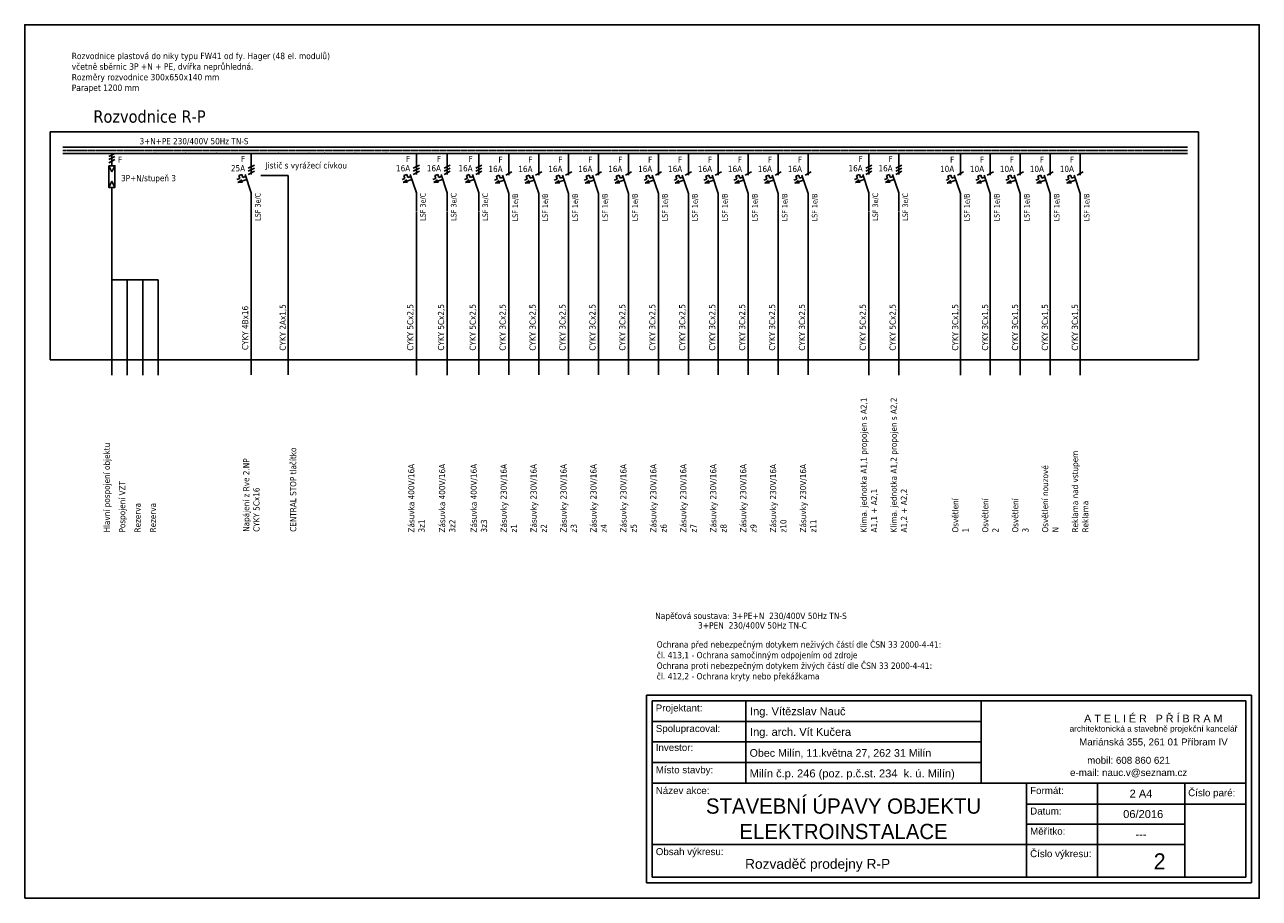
# Model space of a CAD drawing. Header units: millimetres. Extents: x -43330 to -15082, y 7648 to 41537.
# Tile 1 of 2: x -35281 to -15837, y 7648 to 21398. Entities that reach past the tile are written whole.
import ezdxf
from ezdxf.enums import TextEntityAlignment as Align

# ---------------------------------------------------------------- set-up
doc = ezdxf.new("R2010")
doc.units = ezdxf.units.MM
doc.header["$MEASUREMENT"] = 0
for name, pattern in [('ACAD_ISO02W100', [15, 12, -3]), ('ACAD_ISO04W100', [30, 24, -3, 0, -3]), ('ACAD_ISO09W100', [45, 24, -3, 6, -3, 6, -3])]:
    doc.linetypes.add(name, pattern=pattern)
doc.layers.add('0_E_Pop', color=4, linetype='Continuous', lineweight=20)
for name, color, linetype in [('E_Rozvad', 7, 'Continuous'), ('Elektro', 7, 'Continuous'), ('KANALIZACE', 7, 'Continuous'), ('KOTY', 7, 'Continuous'), ('ramecky', 7, 'Continuous')]:
    doc.layers.add(name, color=color, linetype=linetype)
doc.styles.add('GENERATED_STYLE_1', font='txt')
doc.styles.add('GENERATED_STYLE_2', font='arial.ttf')
doc.styles.get("Standard").update_dxf_attribs({"font": 'tahoma.ttf'})

# ---------------------------------------------------------------- blocks, each defined once
blk = doc.blocks.new('Svodič přepětí')
at = {"color": 14}
for p, q in [((-50, -50), (50, 0)), ((-50, -100), (50, -50)), ((-50, -150), (50, -100))]:
    blk.add_line(p, q, dxfattribs=at)
blk.add_line((0, -200), (0, 0))
at = {"color": 5}
for p, q in [((0, -300), (-50, -200)), ((50, -200), (0, -300)), ((-50, -550), (0, -450)), ((0, -450), (50, -550))]:
    blk.add_line(p, q, dxfattribs=at)
blk.add_lwpolyline([(-50, -200), (50, -200), (50, -550), (-50, -550)], close=True, dxfattribs=at)
at = {"color": 14}
for tag, p, flags in [('OZNAČENÍ', (100, -150), 8), ('HODNOTA', (150, -450), 8), ('VÝROBCE', (154, -607), 9), ('POPIS', (154, -757), 9), ('POZNÁMKA', (154, -907), 9), ('MJ', (154, -1057), 9), ('SKUPINA', (154, -1207), 9)]:
    blk.add_attdef(tag, p, '', height=100, dxfattribs=dict(at, flags=flags))
at = {"color": 14, "width": 2.395833, "flags": 8}
blk.add_attdef('TYP', text='', height=90, dxfattribs=at).set_placement((150, -300), (725, -300), align=Align.FIT)
blk = doc.blocks.new('Jistič 3pol')
for p, q in [((0, -200), (0, 0)), ((0, -950), (0, -700))]:
    blk.add_line(p, q)
at = {"color": 14}
for p, q in [((-50, -250), (50, -200)), ((-202, -369), (-154, -353)), ((-186, -416), (-202, -369)), ((-154, -353), (-138, -400)), ((-138, -400), (-91, -384)), ((-50, -300), (50, -250)), ((-50, -350), (50, -300)), ((-233, -432), (-186, -416)), ((-217, -480), (-75, -432)), ((-217, -480), (-155, -438)), ((-217, -480), (-143, -475))]:
    blk.add_line(p, q, dxfattribs=at)
at = {"color": 5}
for p, q in [((0, -200), (0, -350)), ((-100, -350), (0, -650)), ((0, -650), (0, -700))]:
    blk.add_line(p, q, dxfattribs=at)
at = {"color": 14, "flags": 8}
for tag, p in [('OZNAČENÍ', (-100, -150)), ('HODNOTA', (-100, -300))]:
    blk.add_attdef(tag, text='', height=100, dxfattribs=at).set_placement(p, align=Align.RIGHT)
at = {"color": 14, "flags": 9}
for tag, p in [('VÝROBCE', (254, -657)), ('POPIS', (254, -807)), ('POZNÁMKA', (254, -957)), ('SKUPINA', (250, -1250)), ('MJ', (254, -1107))]:
    blk.add_attdef(tag, p, '', height=100, dxfattribs=at)
at = {"color": 14, "width": 0.8, "flags": 8}
blk.add_attdef('TYP', text='', height=90, rotation=90, dxfattribs=at).set_placement((150, -650), align=Align.RIGHT)
blk = doc.blocks.new('Jistič 1pol')
for p, q in [((0, -200), (0, 0)), ((0, -950), (0, -700))]:
    blk.add_line(p, q)
at = {"color": 5}
for p, q in [((0, -200), (0, -350)), ((-100, -350), (0, -650)), ((0, -650), (0, -700))]:
    blk.add_line(p, q, dxfattribs=at)
at = {"color": 14}
for p, q in [((-202, -369), (-154, -353)), ((-186, -416), (-202, -369)), ((-154, -353), (-138, -400)), ((-138, -400), (-91, -384)), ((-50, -350), (50, -300)), ((-233, -432), (-186, -416)), ((-217, -480), (-75, -432)), ((-217, -480), (-155, -438)), ((-217, -480), (-143, -475))]:
    blk.add_line(p, q, dxfattribs=at)
at = {"color": 14, "flags": 8}
for tag, p in [('OZNAČENÍ', (-100, -150)), ('HODNOTA', (-100, -300))]:
    blk.add_attdef(tag, text='', height=100, dxfattribs=at).set_placement(p, align=Align.RIGHT)
at = {"color": 14, "flags": 9}
for tag, p in [('VÝROBCE', (254, -657)), ('POPIS', (254, -807)), ('POZNÁMKA', (254, -957)), ('SKUPINA', (250, -1250)), ('MJ', (254, -1107))]:
    blk.add_attdef(tag, p, '', height=100, dxfattribs=at)
at = {"color": 14, "width": 0.8, "flags": 8}
blk.add_attdef('TYP', text='', height=90, rotation=90, dxfattribs=at).set_placement((150, -650), align=Align.RIGHT)

msp = doc.modelspace()

# ---------------------------------------------------------------- linework, layer by layer
at = {"layer": 'E_Rozvad', "color": 1, "linetype": 'ACAD_ISO02W100'}
msp.add_line((-34680, 19468), (-16969, 19468), dxfattribs=at)
at = {"layer": 'E_Rozvad', "color": 1, "linetype": 'ACAD_ISO04W100'}
msp.add_line((-34680, 19419), (-16969, 19419), dxfattribs=at)
at = {"layer": 'E_Rozvad', "color": 1, "linetype": 'Continuous'}
msp.add_line((-34680, 19371), (-16969, 19371), dxfattribs=at)
at = {"layer": 'E_Rozvad'}
for p, q in [((-31563, 19025), (-31134, 19025)), ((-31134, 19025), (-31134, 15889))]:
    msp.add_line(p, q, dxfattribs=at)
at = {"layer": 'E_Rozvad', "linetype": 'Continuous'}
for p, q in [((-33908, 17382), (-33908, 18837)), ((-31712, 18460), (-31712, 15889)), ((-29112, 18449), (-29112, 15879)), ((-28627, 18449), (-28627, 15879)), ((-28129, 18449), (-28129, 15889)), ((-27657, 18449), (-27657, 15889)), ((-27186, 18449), (-27186, 15889)), ((-26714, 18449), (-26714, 15889)), ((-26243, 18449), (-26243, 15889)), ((-25771, 18449), (-25771, 15889)), ((-25300, 18449), (-25300, 15889)), ((-24828, 18449), (-24828, 15889)), ((-24357, 18449), (-24357, 15889)), ((-23885, 18449), (-23885, 15889)), ((-23414, 18449), (-23414, 15889)), ((-22942, 18449), (-22942, 15889)), ((-21986, 18449), (-21986, 15879)), ((-21514, 18449), (-21514, 15879)), ((-20544, 18449), (-20544, 15879)), ((-20073, 18449), (-20073, 15879)), ((-19601, 18449), (-19601, 15879)), ((-19130, 18449), (-19130, 15879)), ((-18658, 18449), (-18658, 15879)), ((-33908, 17382), (-33181, 17382)), ((-33908, 15879), (-33908, 17382)), ((-33666, 17382), (-33666, 15879)), ((-33423, 17382), (-33423, 15879)), ((-33181, 17382), (-33181, 15879))]:
    msp.add_line(p, q, dxfattribs=at)
at = {"layer": 'E_Rozvad', "color": 1, "linetype": 'ACAD_ISO09W100'}
msp.add_lwpolyline([(-34878, 19710), (-16796, 19710), (-16796, 16121), (-34878, 16121)], close=True, dxfattribs=at)
at = {"layer": 'E_Rozvad', "color": 1, "linetype": 'Continuous'}
for p in [(-33229, 19371), (-32744, 19371), (-32259, 19371), (-31289, 19371), (-31289, 19371), (-30804, 19371), (-30804, 19371), (-30562, 19371), (-30077, 19371), (-30077, 19371), (-29592, 19371)]:
    msp.add_point(p, dxfattribs=at)
at = {"layer": 'KOTY', "linetype": 'Continuous', "flags": 128}
for points in [[(-25487, 10847), (-15957, 10847)], [(-25487, 7891), (-25487, 10847)], [(-16047, 10757), (-25397, 10757)], [(-25397, 10757), (-25397, 9460)], [(-23924, 10757), (-23924, 9460)], [(-20216, 10757), (-20216, 9460)], [(-16047, 7981), (-16047, 10757)], [(-15957, 10847), (-15957, 7891)], [(-25397, 10433), (-20216, 10433)], [(-25397, 10108), (-20216, 10108)], [(-25397, 9784), (-20216, 9784)], [(-25397, 9460), (-25397, 7981)], [(-25397, 9460), (-19501, 9460)], [(-19501, 9460), (-16047, 9460)], [(-19501, 9460), (-19501, 7981)], [(-18387, 9460), (-18387, 7981)], [(-17012, 9460), (-17012, 7981)], [(-19501, 9130), (-16047, 9130)], [(-19501, 8813), (-17014, 8813)], [(-25397, 8496), (-17012, 8496)], [(-25397, 7981), (-19501, 7981)], [(-19501, 7981), (-16047, 7981)], [(-15957, 7891), (-25487, 7891)]]:
    msp.add_lwpolyline(points, dxfattribs=at)
at = {"layer": 'ramecky', "linetype": 'Continuous', "flags": 128}
msp.add_lwpolyline([(-35281, 7648), (-35281, 21398), (-15837, 21398), (-15837, 7648), (-35281, 7648)], dxfattribs=at)

# ---------------------------------------------------------------- block references
at = {"layer": 'E_Rozvad', "linetype": 'Continuous', "xscale": 0.9699999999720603, "yscale": 0.9699999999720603, "zscale": 0.9699999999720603}
for name, p, values in [('Svodič přepětí', (-33908, 19371), {'HODNOTA': '3P+N/stupeň 3', 'OZNAČENÍ': 'F'}), ('Jistič 3pol', (-31712, 19381), {'OZNAČENÍ': 'F', 'HODNOTA': '25A', 'TYP': 'LSF 3e/C'}), ('Jistič 3pol', (-29112, 19381), {'OZNAČENÍ': 'F', 'HODNOTA': '16A', 'TYP': 'LSF 3e/C'}), ('Jistič 3pol', (-28627, 19381), {'OZNAČENÍ': 'F', 'HODNOTA': '16A', 'TYP': 'LSF 3e/C'}), ('Jistič 3pol', (-28129, 19381), {'OZNAČENÍ': 'F', 'HODNOTA': '16A', 'TYP': 'LSF 3e/C'}), ('Jistič 1pol', (-27657, 19371), {'OZNAČENÍ': 'F', 'HODNOTA': '16A', 'TYP': 'LSF 1e/B'}), ('Jistič 1pol', (-27186, 19371), {'OZNAČENÍ': 'F', 'HODNOTA': '16A', 'TYP': 'LSF 1e/B'}), ('Jistič 1pol', (-26714, 19371), {'OZNAČENÍ': 'F', 'HODNOTA': '16A', 'TYP': 'LSF 1e/B'}), ('Jistič 1pol', (-26243, 19371), {'OZNAČENÍ': 'F', 'HODNOTA': '16A', 'TYP': 'LSF 1e/B'}), ('Jistič 1pol', (-25771, 19371), {'OZNAČENÍ': 'F', 'HODNOTA': '16A', 'TYP': 'LSF 1e/B'}), ('Jistič 1pol', (-25300, 19371), {'OZNAČENÍ': 'F', 'HODNOTA': '16A', 'TYP': 'LSF 1e/B'}), ('Jistič 1pol', (-24828, 19371), {'OZNAČENÍ': 'F', 'HODNOTA': '16A', 'TYP': 'LSF 1e/B'}), ('Jistič 1pol', (-24357, 19371), {'OZNAČENÍ': 'F', 'HODNOTA': '16A', 'TYP': 'LSF 1e/B'}), ('Jistič 1pol', (-23885, 19371), {'OZNAČENÍ': 'F', 'HODNOTA': '16A', 'TYP': 'LSF 1e/B'}), ('Jistič 1pol', (-23414, 19371), {'OZNAČENÍ': 'F', 'HODNOTA': '16A', 'TYP': 'LSF 1e/B'}), ('Jistič 1pol', (-22942, 19371), {'OZNAČENÍ': 'F', 'HODNOTA': '16A', 'TYP': 'LSF 1e/B'}), ('Jistič 3pol', (-21986, 19381), {'OZNAČENÍ': 'F', 'HODNOTA': '16A', 'TYP': 'LSF 3e/C'}), ('Jistič 3pol', (-21514, 19381), {'OZNAČENÍ': 'F', 'HODNOTA': '16A', 'TYP': 'LSF 3e/C'}), ('Jistič 1pol', (-20544, 19371), {'OZNAČENÍ': 'F', 'HODNOTA': '10A', 'TYP': 'LSF 1e/B'}), ('Jistič 1pol', (-20073, 19371), {'OZNAČENÍ': 'F', 'HODNOTA': '10A', 'TYP': 'LSF 1e/B'}), ('Jistič 1pol', (-19601, 19371), {'OZNAČENÍ': 'F', 'HODNOTA': '10A', 'TYP': 'LSF 1e/B'}), ('Jistič 1pol', (-19130, 19371), {'OZNAČENÍ': 'F', 'HODNOTA': '10A', 'TYP': 'LSF 1e/B'}), ('Jistič 1pol', (-18658, 19371), {'OZNAČENÍ': 'F', 'HODNOTA': '10A', 'TYP': 'LSF 1e/B'})]:
    msp.add_blockref(name, p, dxfattribs=at).add_auto_attribs(values)

# ---------------------------------------------------------------- texts
at = {"layer": '0_E_Pop', "width": 1.000001}
for s, p in [('Napěťová soustava: 3+PE+N  230/400V 50Hz TN-S', (-25352, 12043)), ('                  3+PEN  230/400V 50Hz TN-C', (-25352, 11893)), ('Ochrana před nebezpečným dotykem neživých částí dle ČSN 33 2000-4-41:', (-25327, 11593)), ('čl. 413,1 - Ochrana samočinným odpojením od zdroje', (-25327, 11426)), ('Ochrana proti nebezpečným dotykem živých částí dle ČSN 33 2000-4-41:', (-25327, 11259)), ('čl. 412,2 - Ochrana kryty nebo překážkama', (-25327, 11093))]:
    msp.add_text(s, height=100, dxfattribs=at).set_placement(p)
at = {"layer": 'E_Rozvad', "color": 1, "linetype": 'Continuous'}
msp.add_text('Rozvodnice R-P', height=194, dxfattribs=at).set_placement((-34199, 19856))
at = {"layer": 'E_Rozvad', "linetype": 'ACAD_ISO09W100'}
for s, p in [('3+N+PE 230/400V 50Hz TN-S', (-33472, 19516)), ('Jistič s vyrážecí cívkou ', (-31488, 19135))]:
    msp.add_text(s, height=97, dxfattribs=at).set_placement(p)
at = {"layer": 'E_Rozvad', "linetype": 'Continuous'}
for s, p in [('CYKY 4Bx16', (-31761, 16277)), ('CYKY 2Ax1,5', (-31169, 16267)), ('CYKY 5Cx2,5', (-29161, 16267)), ('CYKY 5Cx2,5', (-28676, 16267)), ('CYKY 5Cx2,5', (-28177, 16267)), ('CYKY 3Cx2,5', (-27706, 16267)), ('CYKY 3Cx2,5', (-27234, 16267)), ('CYKY 3Cx2,5', (-26763, 16267)), ('CYKY 3Cx2,5', (-26291, 16267)), ('CYKY 3Cx2,5', (-25820, 16267)), ('CYKY 3Cx2,5', (-25348, 16267)), ('CYKY 3Cx2,5', (-24877, 16267)), ('CYKY 3Cx2,5', (-24405, 16267)), ('CYKY 3Cx2,5', (-23934, 16267)), ('CYKY 3Cx2,5', (-23462, 16267)), ('CYKY 3Cx2,5', (-22991, 16267)), ('CYKY 5Cx2,5', (-22034, 16267)), ('CYKY 5Cx2,5', (-21563, 16267)), ('CYKY 3Cx1,5', (-20579, 16267)), ('CYKY 3Cx1,5', (-20108, 16267)), ('CYKY 3Cx1,5', (-19636, 16267)), ('CYKY 3Cx1,5', (-19165, 16267)), ('CYKY 3Cx1,5', (-18693, 16267)), ('Klima. jednotka A1,1 propojen s A2,1', (-22018, 13405)), ('Klima. jednotka A1,2 propojen s A2,2', (-21546, 13405)), ('Hlavní pospojení objektu', (-33940, 13405)), ('CENTRAL STOP tlačítko', (-31005, 13416)), ('Napájení z Rve 2.NP', (-31744, 13416)), ('Reklama nad vstupem', (-18690, 13405)), ('Zásuvka 400V/16A', (-29144, 13405)), ('Zásuvka 400V/16A', (-28659, 13405)), ('Zásuvka 400V/16A', (-28161, 13405)), ('Zásuvky 230V/16A', (-27689, 13405)), ('Zásuvky 230V/16A', (-27218, 13405)), ('Zásuvky 230V/16A', (-26746, 13405)), ('Zásuvky 230V/16A', (-26275, 13405)), ('Zásuvky 230V/16A', (-25803, 13405)), ('Zásuvky 230V/16A', (-25332, 13405)), ('Zásuvky 230V/16A', (-24860, 13405)), ('Zásuvky 230V/16A', (-24389, 13405)), ('Zásuvky 230V/16A', (-23917, 13405)), ('Zásuvky 230V/16A', (-23446, 13405)), ('Zásuvky 230V/16A', (-22974, 13405)), ('Osvětlení nouzové', (-19162, 13405)), ('Pospojení VZT', (-33698, 13405)), ('CYKY 5Cx16', (-31583, 13416)), ('A1,1 + A2,1', (-21856, 13405)), ('A1,2 + A2,2', (-21385, 13405)), ('Rezerva', (-33455, 13405)), ('Rezerva', (-33213, 13405)), ('Osvětlení', (-20576, 13405)), ('Osvětlení', (-20105, 13405)), ('Osvětlení', (-19633, 13405)), ('Reklama', (-18529, 13405)), ('3z1', (-28983, 13405)), ('3z2', (-28498, 13405)), ('3z3', (-27999, 13405)), ('z1', (-27528, 13405)), ('z2', (-27056, 13405)), ('z3', (-26585, 13405)), ('z4', (-26113, 13405)), ('z5', (-25642, 13405)), ('z6', (-25170, 13405)), ('z7', (-24699, 13405)), ('z8', (-24227, 13405)), ('z9', (-23756, 13405)), ('z10', (-23284, 13405)), ('z11', (-22813, 13405)), ('1', (-20415, 13405)), ('2', (-19943, 13405)), ('3', (-19472, 13405)), ('N', (-19000, 13405))]:
    msp.add_text(s, height=97, rotation=90, dxfattribs=at).set_placement(p)
at = {"layer": 'E_Rozvad', "insert": (-34540, 20956), "char_height": 100, "width": 5597.51, "attachment_point": 1}
msp.add_mtext('Rozvodnice plastová do niky typu FW41 od fy. Hager (48 el. modulů)\\Pvčetně sběrnic 3P +N + PE, dvířka neprůhledná.\\PRozměry rozvodnice 300x650x140 mm\\PParapet 1200 mm', dxfattribs=at)
at = {"layer": 'Elektro', "linetype": 'Continuous', "insert": (-17499, 8105), "char_height": 250, "attachment_point": 7, "style": 'GENERATED_STYLE_1'}
msp.add_mtext('2', dxfattribs=at)
at = {"layer": 'KANALIZACE', "linetype": 'Continuous'}
for s, insert, char_height, attachment_point, style in [('{Obec Milín, 11.května 27, 262 31 Milín}', (-23864, 9853), 120, 7, 'GENERATED_STYLE_2'), ('{Milín č.p. 246 (poz. p.č.st. 234  k. ú. Milín)}', (-23864, 9513), 125, 7, 'GENERATED_STYLE_2'), ('STAVEBNÍ ÚPAVY OBJEKTU\\PELEKTROINSTALACE', (-22385, 8576), 240, 8, 'GENERATED_STYLE_1'), ('{06/2016}', (-17981, 8909), 125, 7, 'GENERATED_STYLE_2')]:
    msp.add_mtext(s, dxfattribs=dict(at, insert=insert, char_height=char_height, attachment_point=attachment_point, style=style))
at = {"layer": 'KOTY', "linetype": 'Continuous', "style": 'GENERATED_STYLE_2'}
for s, insert, char_height, attachment_point in [('{Projektant:}', (-25342, 10555), 110, 7), ('Ing. Vítězslav Nauč', (-23858, 10491), 125, 7), ('{A T E L I É R   P Ř Í B R A M}', (-17506, 10417), 121, 8), ('{Spolupracoval:}', (-25342, 10232), 110, 7), ('{Ing. arch. Vít Kučera}', (-23858, 10167), 125, 7), ('{architektonická a stavebně projekční kancelář}', (-17504, 10243), 93.5, 8), ('{Mariánská 355, 261 01 Příbram IV}', (-17504, 10033), 110, 8), ('{Investor:}', (-25342, 9965), 110, 7), ('mobil: 608 860 621', (-17894, 9763), 110, 8), ('{Místo stavby:}', (-25342, 9582), 110, 7), ('e-mail: nauc.v@seznam.cz', (-17894, 9550), 110, 8), ('{Název akce:}', (-25342, 9287), 110, 7), ('{Formát:}', (-19446, 9287), 110, 7), ('2 A4', (-17700, 9233), 125, 8), ('{Číslo paré:}', (-16957, 9221), 110, 7), ('{Datum:}', (-19446, 8964), 110, 7), ('{Měřítko:}', (-19446, 8647), 110, 7), ('---', (-17700, 8592), 125, 8), ('{Obsah výkresu:}', (-25342, 8294), 110, 7), ('{Číslo výkresu:}', (-19446, 8262), 110, 7), ('Rozvaděč prodejny R-P', (-23936, 8065), 155, 7)]:
    msp.add_mtext(s, dxfattribs=dict(at, insert=insert, char_height=char_height, attachment_point=attachment_point))

doc.saveas('drawing.dxf')
